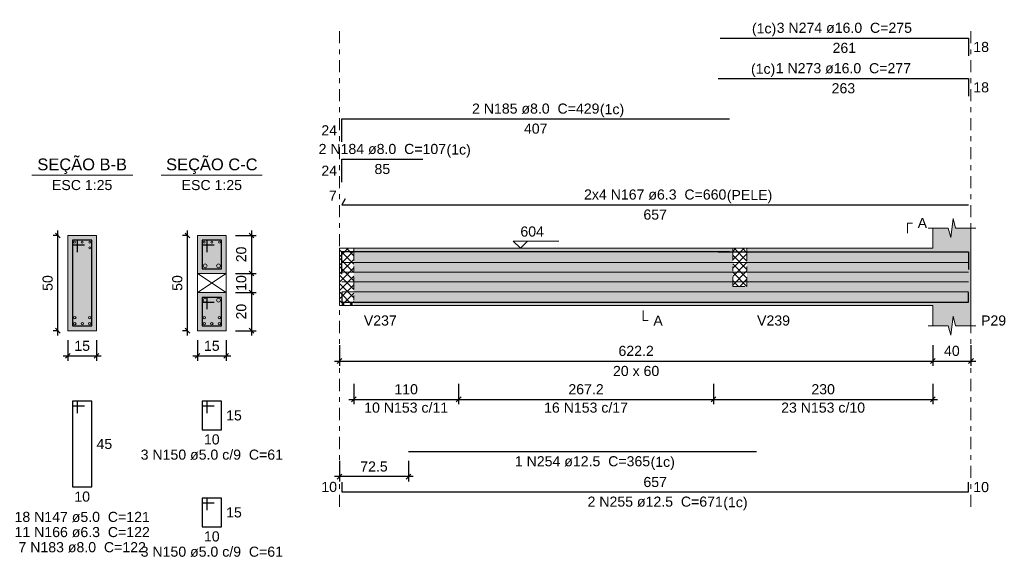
# Model space of a CAD drawing. Header units: millimetres. Extents: x 0 to 119, y 0 to 84.
# Tile 6 of 30: x 19 to 40, y 31 to 43. Entities that reach past the tile are written whole.
import ezdxf

# ---------------------------------------------------------------- set-up
doc = ezdxf.new("R2010")
doc.units = ezdxf.units.MM
doc.header["$MEASUREMENT"] = 0
doc.linetypes.add('DASHDOT', pattern=[2.54, 1.27, -0.635, 0, -0.635])
doc.linetypes.add('NULL', pattern=[0])
doc.layers.get('0').update_dxf_attribs({"lineweight": 18})
for name, color, linetype, lineweight in [('Descrição da armadura', 7, 'Continuous', 0), ('DT-Arm complementar', 5, 'Continuous', 5), ('DT-Barras na forma', 2, 'Continuous', 30), ('DT-Barras no corte', 5, 'Continuous', 5), ('DT-Barras rebatidas', 2, 'Continuous', 30), ('DT-Cotas', 9, 'Continuous', 5), ('DT-Forma', 5, 'Continuous', 5), ('DT-Hachura forma vigas', 254, 'Continuous', 5), ('DT-Hachura intersecção vigas', 9, 'Continuous', 5), ('DT-Hachura seção vigas', 254, 'Continuous', 5), ('DT-Pontilhado', 9, 'DASHDOT', 5), ('DT-Textos', 7, 'Continuous', 5), ('Textos armaduras', 7, 'Continuous', 0)]:
    doc.layers.add(name, color=color, linetype=linetype, lineweight=lineweight)
doc.styles.add('Arial', font='txt')
doc.dimstyles.new('UM_25.000000', dxfattribs={"dimtxt": 0.18, "dimasz": 0.1, "dimexe": 0.1, "dimexo": 0.2, "dimgap": 0, "dimtad": 1, "dimtih": 1, "dimtoh": 1, "dimdec": 1, "dimlfac": 25, "dimzin": 0, "dimdsep": 46, "dimtxsty": 'Standard', "dimcen": 0.09, "dimdle": 0.1, "dimadec": 1, "dimazin": 2, "dimtfac": 1, "dimtdec": 4, "dimtofl": 0, "dimtmove": 0, "dimatfit": 3, "dimfxl": 1, "dimtolj": 1, "dimarcsym": 0})
doc.dimstyles.new('UM_50.000000', dxfattribs={"dimtxt": 0.18, "dimasz": 0.1, "dimexe": 0.1, "dimexo": 0.2, "dimgap": 0, "dimtad": 1, "dimtih": 1, "dimtoh": 1, "dimdec": 1, "dimlfac": 50, "dimzin": 0, "dimdsep": 46, "dimtxsty": 'Standard', "dimcen": 0.09, "dimdle": 0.1, "dimadec": 1, "dimazin": 2, "dimtfac": 1, "dimtdec": 4, "dimtofl": 0, "dimtmove": 0, "dimatfit": 3, "dimfxl": 1, "dimtolj": 1, "dimarcsym": 0})

# ---------------------------------------------------------------- blocks, each defined once
blk = doc.blocks.new('_Oblique')
at = {"color": 0, "linetype": 'ByBlock', "lineweight": -2}
blk.add_line((-0.5, -0.5), (0.5, 0.5), dxfattribs=at)
blk = doc.blocks.new('*D176')
at = {"layer": 'Defpoints', "color": 0}
for p in [(20.006, 38.03), (20.218, 38.03), (20.218, 36.03)]:
    blk.add_point(p, dxfattribs=at)
at = {"layer": 'DT-Cotas', "color": 0, "lineweight": -2}
for p, q in [((20.018, 38.03), (19.906, 38.03)), ((20.006, 35.93), (20.006, 38.13)), ((20.018, 36.03), (19.906, 36.03))]:
    blk.add_line(p, q, dxfattribs=at)
at = {"layer": 'DT-Cotas', "color": 0, "lineweight": -2, "xscale": 0.1, "yscale": 0.1, "zscale": 0.1}
for p, rotation in [((20.006, 38.03), 90), ((20.006, 36.03), 270)]:
    blk.add_blockref('_Oblique', p, dxfattribs=dict(at, rotation=rotation))
at = {"layer": 'DT-Cotas', "color": 7, "insert": (19.794, 37.03), "char_height": 0.2118, "attachment_point": 5, "rotation": 90, "style": 'Arial'}
blk.add_mtext('\\A1;50', dxfattribs=at)
blk = doc.blocks.new('*D177')
at = {"layer": 'Defpoints', "color": 0}
for p in [(20.218, 36.03), (20.818, 36.03), (20.818, 35.501)]:
    blk.add_point(p, dxfattribs=at)
at = {"layer": 'DT-Cotas', "color": 0, "lineweight": -2}
for p, q in [((20.218, 35.83), (20.218, 35.401)), ((20.818, 35.83), (20.818, 35.401)), ((20.118, 35.501), (20.918, 35.501))]:
    blk.add_line(p, q, dxfattribs=at)
at = {"layer": 'DT-Cotas', "color": 0, "lineweight": -2, "xscale": 0.1, "yscale": 0.1, "zscale": 0.1, "rotation": 180}
blk.add_blockref('_Oblique', (20.218, 35.501), dxfattribs=at)
at = {"layer": 'DT-Cotas', "color": 0, "lineweight": -2, "xscale": 0.1, "yscale": 0.1, "zscale": 0.1}
blk.add_blockref('_Oblique', (20.818, 35.501), dxfattribs=at)
at = {"layer": 'DT-Cotas', "color": 7, "insert": (20.518, 35.712), "char_height": 0.2118, "attachment_point": 5, "rotation": 0.0057, "style": 'Arial'}
blk.add_mtext('\\A1;15', dxfattribs=at)
blk = doc.blocks.new('*D178')
at = {"layer": 'Defpoints', "color": 0}
for p in [(22.724, 38.03), (22.936, 38.03), (22.936, 36.03)]:
    blk.add_point(p, dxfattribs=at)
at = {"layer": 'DT-Cotas', "color": 0, "lineweight": -2}
for p, q in [((22.736, 38.03), (22.624, 38.03)), ((22.724, 35.93), (22.724, 38.13)), ((22.736, 36.03), (22.624, 36.03))]:
    blk.add_line(p, q, dxfattribs=at)
at = {"layer": 'DT-Cotas', "color": 0, "lineweight": -2, "xscale": 0.1, "yscale": 0.1, "zscale": 0.1}
for p, rotation in [((22.724, 38.03), 90), ((22.724, 36.03), 270)]:
    blk.add_blockref('_Oblique', p, dxfattribs=dict(at, rotation=rotation))
at = {"layer": 'DT-Cotas', "color": 7, "insert": (22.513, 37.03), "char_height": 0.2118, "attachment_point": 5, "rotation": 90, "style": 'Arial'}
blk.add_mtext('\\A1;50', dxfattribs=at)
blk = doc.blocks.new('*D179')
at = {"layer": 'Defpoints', "color": 0}
for p in [(22.936, 36.03), (23.536, 36.03), (23.536, 35.501)]:
    blk.add_point(p, dxfattribs=at)
at = {"layer": 'DT-Cotas', "color": 0, "lineweight": -2}
for p, q in [((22.936, 35.83), (22.936, 35.401)), ((23.536, 35.83), (23.536, 35.401)), ((22.836, 35.501), (23.636, 35.501))]:
    blk.add_line(p, q, dxfattribs=at)
at = {"layer": 'DT-Cotas', "color": 0, "lineweight": -2, "xscale": 0.1, "yscale": 0.1, "zscale": 0.1, "rotation": 180}
blk.add_blockref('_Oblique', (22.936, 35.501), dxfattribs=at)
at = {"layer": 'DT-Cotas', "color": 0, "lineweight": -2, "xscale": 0.1, "yscale": 0.1, "zscale": 0.1}
blk.add_blockref('_Oblique', (23.536, 35.501), dxfattribs=at)
at = {"layer": 'DT-Cotas', "color": 7, "insert": (23.236, 35.712), "char_height": 0.2118, "attachment_point": 5, "rotation": 0.0057, "style": 'Arial'}
blk.add_mtext('\\A1;15', dxfattribs=at)
blk = doc.blocks.new('*D180')
at = {"layer": 'Defpoints', "color": 0}
for p in [(23.536, 38.03), (23.536, 37.23), (24.066, 37.23)]:
    blk.add_point(p, dxfattribs=at)
at = {"layer": 'DT-Cotas', "color": 0, "lineweight": -2}
for p, q in [((23.736, 38.03), (24.166, 38.03)), ((24.066, 38.13), (24.066, 37.13)), ((23.736, 37.23), (24.166, 37.23))]:
    blk.add_line(p, q, dxfattribs=at)
at = {"layer": 'DT-Cotas', "color": 0, "lineweight": -2, "xscale": 0.1, "yscale": 0.1, "zscale": 0.1}
for p, rotation in [((24.066, 38.03), 90), ((24.066, 37.23), 270)]:
    blk.add_blockref('_Oblique', p, dxfattribs=dict(at, rotation=rotation))
at = {"layer": 'DT-Cotas', "color": 7, "insert": (23.854, 37.63), "char_height": 0.2118, "attachment_point": 5, "rotation": 90, "style": 'Arial'}
blk.add_mtext('\\A1;20', dxfattribs=at)
blk = doc.blocks.new('*D181')
at = {"layer": 'Defpoints', "color": 0}
for p in [(23.536, 37.23), (23.536, 36.83), (24.066, 36.83)]:
    blk.add_point(p, dxfattribs=at)
at = {"layer": 'DT-Cotas', "color": 0, "lineweight": -2}
for p, q in [((23.736, 37.23), (24.166, 37.23)), ((24.066, 37.33), (24.066, 36.73)), ((23.736, 36.83), (24.166, 36.83))]:
    blk.add_line(p, q, dxfattribs=at)
at = {"layer": 'DT-Cotas', "color": 0, "lineweight": -2, "xscale": 0.1, "yscale": 0.1, "zscale": 0.1}
for p, rotation in [((24.066, 37.23), 90), ((24.066, 36.83), 270)]:
    blk.add_blockref('_Oblique', p, dxfattribs=dict(at, rotation=rotation))
at = {"layer": 'DT-Cotas', "color": 7, "insert": (23.854, 37.03), "char_height": 0.2118, "attachment_point": 5, "rotation": 90, "style": 'Arial'}
blk.add_mtext('\\A1;10', dxfattribs=at)
blk = doc.blocks.new('*D182')
at = {"layer": 'Defpoints', "color": 0}
for p in [(23.536, 36.83), (23.536, 36.03), (24.066, 36.03)]:
    blk.add_point(p, dxfattribs=at)
at = {"layer": 'DT-Cotas', "color": 0, "lineweight": -2}
for p, q in [((23.736, 36.83), (24.166, 36.83)), ((24.066, 36.93), (24.066, 35.93)), ((23.736, 36.03), (24.166, 36.03))]:
    blk.add_line(p, q, dxfattribs=at)
at = {"layer": 'DT-Cotas', "color": 0, "lineweight": -2, "xscale": 0.1, "yscale": 0.1, "zscale": 0.1}
for p, rotation in [((24.066, 36.83), 90), ((24.066, 36.03), 270)]:
    blk.add_blockref('_Oblique', p, dxfattribs=dict(at, rotation=rotation))
at = {"layer": 'DT-Cotas', "color": 7, "insert": (23.854, 36.43), "char_height": 0.2118, "attachment_point": 5, "rotation": 90, "style": 'Arial'}
blk.add_mtext('\\A1;20', dxfattribs=at)
blk = doc.blocks.new('*D190')
at = {"layer": 'Defpoints', "color": 0}
for p in [(25.912, 35.924), (38.356, 35.924), (38.356, 35.394)]:
    blk.add_point(p, dxfattribs=at)
at = {"layer": 'DT-Cotas', "color": 0, "lineweight": -2}
for p, q in [((25.912, 35.724), (25.912, 35.294)), ((38.356, 35.724), (38.356, 35.294)), ((25.812, 35.394), (38.456, 35.394))]:
    blk.add_line(p, q, dxfattribs=at)
at = {"layer": 'DT-Cotas', "color": 0, "lineweight": -2, "xscale": 0.1, "yscale": 0.1, "zscale": 0.1, "rotation": 180}
blk.add_blockref('_Oblique', (25.912, 35.394), dxfattribs=at)
at = {"layer": 'DT-Cotas', "color": 0, "lineweight": -2, "xscale": 0.1, "yscale": 0.1, "zscale": 0.1}
blk.add_blockref('_Oblique', (38.356, 35.394), dxfattribs=at)
at = {"layer": 'DT-Cotas', "color": 7, "insert": (32.134, 35.606), "char_height": 0.2118, "attachment_point": 5, "rotation": 0.0057, "style": 'Arial'}
blk.add_mtext('\\A1;622.2', dxfattribs=at)
blk = doc.blocks.new('*D191')
at = {"layer": 'Defpoints', "color": 0}
for p in [(38.356, 35.924), (39.156, 35.924), (39.156, 35.394)]:
    blk.add_point(p, dxfattribs=at)
at = {"layer": 'DT-Cotas', "color": 0, "lineweight": -2}
for p, q in [((38.356, 35.724), (38.356, 35.294)), ((39.156, 35.724), (39.156, 35.294)), ((38.256, 35.394), (39.256, 35.394))]:
    blk.add_line(p, q, dxfattribs=at)
at = {"layer": 'DT-Cotas', "color": 0, "lineweight": -2, "xscale": 0.1, "yscale": 0.1, "zscale": 0.1, "rotation": 180}
blk.add_blockref('_Oblique', (38.356, 35.394), dxfattribs=at)
at = {"layer": 'DT-Cotas', "color": 0, "lineweight": -2, "xscale": 0.1, "yscale": 0.1, "zscale": 0.1}
blk.add_blockref('_Oblique', (39.156, 35.394), dxfattribs=at)
at = {"layer": 'DT-Cotas', "color": 7, "insert": (38.756, 35.606), "char_height": 0.2118, "attachment_point": 5, "rotation": 0.0057, "style": 'Arial'}
blk.add_mtext('\\A1;40', dxfattribs=at)
blk = doc.blocks.new('*D192')
at = {"layer": 'Defpoints', "color": 0}
for p in [(25.912, 33.497), (27.362, 33.497), (25.912, 32.968)]:
    blk.add_point(p, dxfattribs=at)
at = {"layer": 'DT-Cotas', "color": 0, "lineweight": -2}
for p, q in [((25.912, 33.297), (25.912, 32.868)), ((27.362, 33.297), (27.362, 32.868)), ((27.462, 32.968), (25.812, 32.968))]:
    blk.add_line(p, q, dxfattribs=at)
at = {"layer": 'DT-Cotas', "color": 0, "lineweight": -2, "xscale": 0.1, "yscale": 0.1, "zscale": 0.1, "rotation": 180}
blk.add_blockref('_Oblique', (25.912, 32.968), dxfattribs=at)
at = {"layer": 'DT-Cotas', "color": 0, "lineweight": -2, "xscale": 0.1, "yscale": 0.1, "zscale": 0.1}
blk.add_blockref('_Oblique', (27.362, 32.968), dxfattribs=at)
at = {"layer": 'DT-Cotas', "color": 7, "insert": (26.637, 33.18), "char_height": 0.2118, "attachment_point": 5, "rotation": 0.0057, "style": 'Arial'}
blk.add_mtext('\\A1;72.5', dxfattribs=at)
blk = doc.blocks.new('*D195')
at = {"layer": 'Defpoints', "color": 0}
for p in [(26.212, 35.119), (28.412, 35.119), (28.412, 34.59)]:
    blk.add_point(p, dxfattribs=at)
at = {"layer": 'DT-Cotas', "color": 0, "lineweight": -2}
for p, q in [((26.212, 34.919), (26.212, 34.49)), ((28.412, 34.919), (28.412, 34.49)), ((26.112, 34.59), (28.512, 34.59))]:
    blk.add_line(p, q, dxfattribs=at)
at = {"layer": 'DT-Cotas', "color": 0, "lineweight": -2, "xscale": 0.1, "yscale": 0.1, "zscale": 0.1, "rotation": 180}
blk.add_blockref('_Oblique', (26.212, 34.59), dxfattribs=at)
at = {"layer": 'DT-Cotas', "color": 0, "lineweight": -2, "xscale": 0.1, "yscale": 0.1, "zscale": 0.1}
blk.add_blockref('_Oblique', (28.412, 34.59), dxfattribs=at)
at = {"layer": 'DT-Cotas', "color": 7, "insert": (27.312, 34.801), "char_height": 0.2118, "attachment_point": 5, "rotation": 0.0057, "style": 'Arial'}
blk.add_mtext('\\A1;110', dxfattribs=at)
blk = doc.blocks.new('*D196')
at = {"layer": 'Defpoints', "color": 0}
for p in [(33.756, 35.119), (38.356, 35.119), (38.356, 34.59)]:
    blk.add_point(p, dxfattribs=at)
at = {"layer": 'DT-Cotas', "color": 0, "lineweight": -2}
for p, q in [((33.756, 34.919), (33.756, 34.49)), ((38.356, 34.919), (38.356, 34.49)), ((33.656, 34.59), (38.456, 34.59))]:
    blk.add_line(p, q, dxfattribs=at)
at = {"layer": 'DT-Cotas', "color": 0, "lineweight": -2, "xscale": 0.1, "yscale": 0.1, "zscale": 0.1, "rotation": 180}
blk.add_blockref('_Oblique', (33.756, 34.59), dxfattribs=at)
at = {"layer": 'DT-Cotas', "color": 0, "lineweight": -2, "xscale": 0.1, "yscale": 0.1, "zscale": 0.1}
blk.add_blockref('_Oblique', (38.356, 34.59), dxfattribs=at)
at = {"layer": 'DT-Cotas', "color": 7, "insert": (36.056, 34.801), "char_height": 0.2118, "attachment_point": 5, "rotation": 0.0057, "style": 'Arial'}
blk.add_mtext('\\A1;230', dxfattribs=at)
blk = doc.blocks.new('*D197')
at = {"layer": 'Defpoints', "color": 0}
for p in [(28.412, 35.119), (33.756, 35.119), (33.756, 34.59)]:
    blk.add_point(p, dxfattribs=at)
at = {"layer": 'DT-Cotas', "color": 0, "lineweight": -2}
for p, q in [((28.412, 34.919), (28.412, 34.49)), ((33.756, 34.919), (33.756, 34.49)), ((28.312, 34.59), (33.856, 34.59))]:
    blk.add_line(p, q, dxfattribs=at)
at = {"layer": 'DT-Cotas', "color": 0, "lineweight": -2, "xscale": 0.1, "yscale": 0.1, "zscale": 0.1, "rotation": 180}
blk.add_blockref('_Oblique', (28.412, 34.59), dxfattribs=at)
at = {"layer": 'DT-Cotas', "color": 0, "lineweight": -2, "xscale": 0.1, "yscale": 0.1, "zscale": 0.1}
blk.add_blockref('_Oblique', (33.756, 34.59), dxfattribs=at)
at = {"layer": 'DT-Cotas', "color": 7, "insert": (31.084, 34.801), "char_height": 0.2118, "attachment_point": 5, "rotation": 0.0057, "style": 'Arial'}
blk.add_mtext('\\A1;267.2', dxfattribs=at)

msp = doc.modelspace()

# ---------------------------------------------------------------- hatches: boundary and pattern name
at = {"layer": 'DT-Hachura forma vigas', "linetype": 'Continuous'}
msp.add_hatch(color=254, dxfattribs=at).paths.add_polyline_path([(34.459, 36.9594), (34.159, 36.9594), (34.159, 37.7594), (26.2122, 37.7594), (26.2122, 36.5594), (34.159, 36.5594), (34.459, 36.5594), (38.3556, 36.5594), (38.3556, 36.1358), (38.6806, 36.1358), (38.7306, 35.9358), (38.7806, 36.3358), (38.8306, 36.1358), (39.1556, 36.1358), (39.1556, 36.5594), (39.1556, 37.7594), (39.1556, 38.183), (38.8306, 38.183), (38.7806, 38.383), (38.7306, 37.983), (38.6806, 38.183), (38.3556, 38.183), (38.3556, 37.7594), (34.459, 37.7594), (34.459, 36.9594)])
at = {"layer": 'DT-Hachura intersecção vigas', "linetype": 'Continuous'}
h = msp.add_hatch(dxfattribs=at)
h.set_pattern_fill('ANSI37', color=9, style=0)
h.paths.add_polyline_path([(25.9122, 36.5594), (26.2122, 36.5594), (26.2122, 37.7594), (25.9122, 37.7594), (25.9122, 36.5594)])
h = msp.add_hatch(dxfattribs=at)
h.set_pattern_fill('ANSI37', color=9, style=0)
h.paths.add_polyline_path([(34.159, 36.9594), (34.459, 36.9594), (34.459, 37.7594), (34.159, 37.7594), (34.159, 36.9594)])
at = {"layer": 'DT-Hachura seção vigas', "linetype": 'Continuous'}
msp.add_hatch(color=254, dxfattribs=at).paths.add_polyline_path([(20.2179, 36.0301), (20.2179, 36.0301), (20.8179, 36.0301), (20.8179, 38.0301), (20.2179, 38.0301), (20.2179, 36.0301)])
h = msp.add_hatch(color=254, dxfattribs=at)
h.paths.add_polyline_path([(22.9361, 36.0301), (22.9361, 36.0301), (23.5361, 36.0301), (23.5361, 38.0301), (22.9361, 38.0301), (22.9361, 36.0301)])
h.paths.add_polyline_path([(23.5361, 37.2301), (22.9361, 37.2301), (22.9361, 36.8301), (23.5361, 36.8301), (23.5361, 37.2301)], flags=0)

# ---------------------------------------------------------------- linework, layer by layer
at = {"layer": 'DT-Arm complementar'}
for p, q in [((25.9622, 37.4628), (39.1056, 37.4628)), ((25.9622, 37.2582), (39.1056, 37.2582)), ((25.9622, 37.0536), (39.1056, 37.0536)), ((25.9622, 36.849), (39.1056, 36.849))]:
    msp.add_line(p, q, dxfattribs=at)
at = {"layer": 'DT-Barras na forma'}
for p, q in [((20.4179, 37.9301), (20.3179, 37.9301)), ((20.3179, 37.9301), (20.3179, 36.1301)), ((20.7179, 37.9301), (20.3179, 37.9301)), ((20.3179, 37.9301), (20.3179, 37.8301)), ((20.3179, 37.8301), (20.5679, 37.8301)), ((20.4179, 37.6801), (20.4179, 37.9301)), ((20.7179, 36.1301), (20.7179, 37.9301)), ((20.3179, 36.1301), (20.7179, 36.1301))]:
    msp.add_line(p, q, dxfattribs=at)
for points in [[(23.1361, 37.6801), (23.1361, 37.9301), (23.0361, 37.9301), (23.0361, 37.3301), (23.4361, 37.3301), (23.4361, 37.9301), (23.0361, 37.9301), (23.0361, 37.8301), (23.2861, 37.8301)], [(25.9622, 37.2136), (25.9622, 37.6914), (27.6622, 37.6914)], [(25.9622, 37.2136), (25.9622, 37.6914), (34.0956, 37.6914)], [(33.8556, 37.6834), (39.1056, 37.6834), (39.1056, 37.3154)], [(33.8956, 37.6834), (39.1056, 37.6834), (39.1056, 37.3154)], [(25.9622, 36.8319), (25.9622, 36.6319), (39.1056, 36.6319), (39.1056, 36.8319)], [(23.1361, 36.4801), (23.1361, 36.7301), (23.0361, 36.7301), (23.0361, 36.1301), (23.4361, 36.1301), (23.4361, 36.7301), (23.0361, 36.7301), (23.0361, 36.6301), (23.2861, 36.6301)], [(27.3622, 36.6319), (34.6556, 36.6319)]]:
    msp.add_lwpolyline(points, dxfattribs=at)
at = {"layer": 'DT-Barras no corte'}
for centre, radius in [((20.3579, 37.8901), 0.02), ((20.5179, 37.8901), 0.02), ((20.6779, 37.8901), 0.02), ((20.6779, 37.7701), 0.02), ((23.0761, 37.8901), 0.02), ((23.2361, 37.8901), 0.02), ((23.3961, 37.8901), 0.02), ((23.0961, 37.3901), 0.04), ((23.3761, 37.3901), 0.04), ((23.0961, 36.6701), 0.04), ((23.3761, 36.6701), 0.04), ((20.3629, 36.3051), 0.025), ((20.3629, 36.1751), 0.025), ((20.5179, 36.1751), 0.025), ((20.6729, 36.3051), 0.025), ((20.6729, 36.1751), 0.025), ((23.0811, 36.3051), 0.025), ((23.0811, 36.1751), 0.025), ((23.2361, 36.1751), 0.025), ((23.3911, 36.3051), 0.025), ((23.3911, 36.1751), 0.025)]:
    msp.add_circle(centre, radius, dxfattribs=at)
at = {"layer": 'DT-Barras rebatidas'}
for points in [[(33.8956, 42.1674), (39.1056, 42.1674), (39.1056, 41.7994)], [(33.8556, 41.3202), (39.1056, 41.3202), (39.1056, 40.9522)], [(25.9622, 39.9952), (25.9622, 40.473), (34.0956, 40.473)], [(25.9622, 39.148), (25.9622, 39.6258), (27.6622, 39.6258)], [(26.0347, 38.7956), (25.9622, 38.6701), (39.1056, 38.6701)], [(20.4179, 34.3034), (20.4179, 34.5534), (20.3179, 34.5534), (20.3179, 32.7534), (20.7179, 32.7534), (20.7179, 34.5534), (20.3179, 34.5534), (20.3179, 34.4534), (20.5679, 34.4534)], [(23.1361, 34.3034), (23.1361, 34.5534), (23.0361, 34.5534), (23.0361, 33.9534), (23.4361, 33.9534), (23.4361, 34.5534), (23.0361, 34.5534), (23.0361, 34.4534), (23.2861, 34.4534)], [(27.3622, 33.4972), (34.6556, 33.4972)], [(25.9622, 32.85), (25.9622, 32.65), (39.1056, 32.65), (39.1056, 32.85)], [(23.1361, 32.268), (23.1361, 32.518), (23.0361, 32.518), (23.0361, 31.918), (23.4361, 31.918), (23.4361, 32.518), (23.0361, 32.518), (23.0361, 32.418), (23.2861, 32.418)]]:
    msp.add_lwpolyline(points, dxfattribs=at)
at = {"layer": 'DT-Forma'}
for p, q in [((38.7306, 37.983), (38.7806, 38.383)), ((38.7806, 38.383), (38.8306, 38.183)), ((20.8179, 38.0301), (20.2179, 38.0301)), ((20.2179, 38.0301), (20.2179, 36.0301)), ((20.8179, 36.0301), (20.8179, 38.0301)), ((23.5361, 38.0301), (22.9361, 38.0301)), ((22.9361, 38.0301), (22.9361, 36.0301)), ((23.5361, 36.0301), (23.5361, 38.0301)), ((38.2556, 38.183), (38.6806, 38.183)), ((38.3556, 37.7594), (38.3556, 38.183)), ((38.6806, 38.183), (38.7306, 37.983)), ((38.8306, 38.183), (39.2556, 38.183)), ((39.1556, 38.183), (39.1556, 37.7594)), ((25.9122, 37.7594), (26.2122, 37.7594)), ((26.2122, 37.7594), (34.159, 37.7594)), ((34.159, 37.7594), (34.459, 37.7594)), ((34.459, 37.7594), (38.3556, 37.7594)), ((22.9361, 37.2301), (23.5361, 37.2301)), ((22.9361, 37.2301), (23.5361, 36.8301)), ((22.9361, 36.8301), (23.5361, 37.2301)), ((22.9361, 36.8301), (23.5361, 36.8301)), ((25.9122, 36.5594), (26.2122, 36.5594)), ((26.2122, 36.5594), (34.159, 36.5594)), ((34.159, 36.5594), (34.459, 36.5594)), ((34.459, 36.5594), (38.3556, 36.5594)), ((38.3556, 36.5594), (38.3556, 36.1358)), ((39.1556, 36.1358), (39.1556, 36.5594)), ((38.2556, 36.1358), (38.6806, 36.1358)), ((38.6806, 36.1358), (38.7306, 35.9358)), ((38.7306, 35.9358), (38.7806, 36.3358)), ((38.7806, 36.3358), (38.8306, 36.1358)), ((38.8306, 36.1358), (39.2556, 36.1358)), ((20.2179, 36.0301), (20.8179, 36.0301)), ((22.9361, 36.0301), (23.5361, 36.0301))]:
    msp.add_line(p, q, dxfattribs=at)
at = {"layer": 'DT-Forma', "linetype": 'Continuous'}
for p, q in [((25.9122, 36.5594), (25.9122, 37.7594)), ((39.1556, 37.7594), (39.1556, 36.5594))]:
    msp.add_line(p, q, dxfattribs=at)
at = {"layer": 'DT-Pontilhado', "ltscale": 0.2}
for p, q in [((25.9122, 32.3323), (25.9122, 42.3792)), ((25.9122, 32.3323), (25.9122, 42.3792)), ((39.1556, 32.3323), (39.1556, 42.3792)), ((26.2122, 37.7594), (26.2122, 36.5594)), ((34.159, 37.7594), (34.159, 36.9594)), ((34.459, 37.7594), (34.459, 36.9594)), ((34.159, 36.9594), (34.459, 36.9594))]:
    msp.add_line(p, q, dxfattribs=at)
at = {"layer": 'DT-Textos'}
for p, q in [((19.4589, 39.295), (21.5769, 39.295)), ((22.1771, 39.295), (24.2951, 39.295))]:
    msp.add_line(p, q, dxfattribs=at)
for points in [[(37.8261, 38.0771), (37.8261, 38.2889), (37.932, 38.2889)], [(29.8552, 37.9076), (29.707, 37.7594), (29.5587, 37.9076), (30.5118, 37.9076)], [(32.2839, 36.4535), (32.2839, 36.2417), (32.3898, 36.2417)]]:
    msp.add_lwpolyline(points, dxfattribs=at)

# ---------------------------------------------------------------- texts
at = {"layer": 'Descrição da armadura', "linetype": 'NULL', "char_height": 0.2118, "attachment_point": 8, "line_spacing_factor": 0.9, "style": 'Arial'}
for s, insert, width in [('3 N274 ø16.0  C=275', (36.5004, 42.2737), 5.562109), ('1 N273 ø16.0  C=277', (36.4804, 41.4257), 5.562109), ('2 N185 ø8.0  C=429', (30.0294, 40.5787), 5.239541), ('2 N184 ø8.0  C=107', (26.8124, 39.7317), 5.239541), ('2x4 N167 ø6.3  C=660', (32.5344, 38.7757), 5.852109), ('10 N153 c/11', (27.3122, 34.3079), 3.450264), ('16 N153 c/17', (31.0839, 34.3079), 3.450264), ('23 N153 c/10', (36.0556, 34.3079), 3.450264), ('3 N150 ø5.0 c/9  C=61', (23.2364, 33.3184), 5.851826), ('1 N254 ø12.5  C=365', (31.0094, 33.1797), 5.562109), ('2 N255 ø12.5  C=671', (32.5344, 32.3327), 5.562109), ('18 N147 ø5.0  C=121', (20.5174, 32.0124), 5.562109), ('11 N166 ø6.3  C=122', (20.5174, 31.6944), 5.562109), ('7 N183 ø8.0  C=122', (20.5174, 31.3764), 5.239541), ('3 N150 ø5.0 c/9  C=61', (23.2364, 31.2824), 5.851826)]:
    msp.add_mtext(s, dxfattribs=dict(at, insert=insert, width=width))
at = {"layer": 'DT-Textos', "linetype": 'NULL', "line_spacing_factor": 0.798, "style": 'Arial'}
for s, insert, char_height, width, attachment_point in [('(1c)', (35.0724, 42.2038), 0.2118, 0.998857, 9), ('(1c)', (35.0524, 41.3558), 0.2118, 0.998857, 9), ('(1c)', (31.3744, 40.5088), 0.2118, 0.998857, 7), ('(1c)', (28.1574, 39.6618), 0.2118, 0.998857, 7), ('SEÇÃO B-B', (20.5174, 39.3195), 0.2471, 3.812061, 8), ('SEÇÃO C-C', (23.2364, 39.3195), 0.2471, 3.889307, 8), ('ESC 1:25', (20.5174, 38.9774), 0.2118, 2.482559, 8), ('ESC 1:25', (23.2364, 38.9774), 0.2118, 2.482559, 8), ('(PELE)', (34.0364, 38.7058), 0.2118, 1.869424, 7), ('A', (38.0384, 38.1827), 0.2118, 0.386855, 7), ('604', (29.7074, 38.0027), 0.2118, 0.967705, 7), ('V237', (26.4244, 36.1357), 0.2118, 1.354561, 7), ('A', (32.4954, 36.1357), 0.2118, 0.386855, 7), ('V239', (34.6704, 36.1357), 0.2118, 1.354561, 7), ('P29', (39.3674, 36.1357), 0.2118, 1.031992, 7), ('20 x 60', (32.1344, 35.0767), 0.2118, 1.902559, 8), ('(1c)', (32.4374, 33.1098), 0.2118, 0.998857, 7), ('(1c)', (33.9624, 32.2628), 0.2118, 0.998857, 7)]:
    msp.add_mtext(s, dxfattribs=dict(at, insert=insert, char_height=char_height, width=width, attachment_point=attachment_point))
at = {"layer": 'Textos armaduras', "linetype": 'NULL', "char_height": 0.2118, "line_spacing_factor": 0.9, "style": 'Arial'}
for s, insert, width, attachment_point in [('261', (36.5006, 42.0701), 1.367705, 2), ('18', (39.2056, 42.0893), 1.045137, 1), ('263', (36.4806, 41.2229), 1.367705, 2), ('18', (39.2056, 41.2421), 1.045137, 1), ('24', (25.8622, 40.1282), 1.045137, 9), ('407', (30.0289, 40.3757), 1.367705, 2), ('24', (25.8622, 39.281), 1.045137, 9), ('85', (26.8122, 39.5285), 1.045137, 2), ('7', (25.8556, 38.756), 0.722568, 9), ('657', (32.5339, 38.5728), 1.367705, 2), ('15', (23.5361, 34.3593), 1.045137, 1), ('45', (20.8179, 33.7593), 1.045137, 1), ('10', (23.2361, 33.8561), 1.045137, 2), ('10', (25.8622, 32.6441), 1.045137, 9), ('657', (32.5339, 32.7473), 1.367705, 8), ('10', (39.2056, 32.8559), 1.045137, 1), ('10', (20.5179, 32.6561), 1.045137, 2), ('15', (23.5361, 32.3239), 1.045137, 1), ('10', (23.2361, 31.8207), 1.045137, 2)]:
    msp.add_mtext(s, dxfattribs=dict(at, insert=insert, width=width, attachment_point=attachment_point))

# ---------------------------------------------------------------- dimensions: what is measured, and where the dimension line sits
at = {"layer": 'DT-Cotas'}
for base, p1, p2, angle, dimstyle, override, picture, middle, dimtype, turn in [((20.0061, 38.0301), (20.2179, 36.0301), (20.2179, 38.0301), 90, 'UM_25.000000', {"dimtxt": 0.2118, "dimasz": 0.1, "dimexe": 0.1, "dimexo": 0.2, "dimtad": 1, "dimtih": 0, "dimtoh": 0, "dimdec": 1, "dimlfac": 25, "dimzin": 8, "dimtxsty": 'Arial', "dimblk": 'Oblique', "dimblk1": 'Oblique', "dimblk2": 'Oblique', "dimsah": 1, "dimdle": 0.1, "dimse1": 0, "dimse2": 0, "dimclrt": 7, "dimadec": 1, "dimazin": 3, "dimtmove": 2, "dimldrblk": 'Oblique'}, '*D176', (19.7943, 37.0301), 160, 90), ((22.7243, 38.0301), (22.9361, 36.0301), (22.9361, 38.0301), 90, 'UM_25.000000', {"dimtxt": 0.2118, "dimasz": 0.1, "dimexe": 0.1, "dimexo": 0.2, "dimtad": 1, "dimtih": 0, "dimtoh": 0, "dimdec": 1, "dimlfac": 25, "dimzin": 8, "dimtxsty": 'Arial', "dimblk": 'Oblique', "dimblk1": 'Oblique', "dimblk2": 'Oblique', "dimsah": 1, "dimdle": 0.1, "dimse1": 0, "dimse2": 0, "dimclrt": 7, "dimadec": 1, "dimazin": 3, "dimtmove": 2, "dimldrblk": 'Oblique'}, '*D178', (22.5125, 37.0301), 160, 90), ((24.0656, 37.2301), (23.5361, 38.0301), (23.5361, 37.2301), 90, 'UM_25.000000', {"dimtxt": 0.2118, "dimasz": 0.1, "dimexe": 0.1, "dimexo": 0.2, "dimtad": 1, "dimtih": 0, "dimtoh": 0, "dimdec": 1, "dimlfac": 25, "dimzin": 8, "dimtxsty": 'Arial', "dimblk": 'Oblique', "dimblk1": 'Oblique', "dimblk2": 'Oblique', "dimsah": 1, "dimdle": 0.1, "dimse1": 0, "dimse2": 0, "dimclrt": 7, "dimadec": 1, "dimazin": 3, "dimtmove": 2, "dimldrblk": 'Oblique'}, '*D180', (23.8538, 37.6301), 160, 90), ((24.0656, 36.8301), (23.5361, 37.2301), (23.5361, 36.8301), 90, 'UM_25.000000', {"dimtxt": 0.2118, "dimasz": 0.1, "dimexe": 0.1, "dimexo": 0.2, "dimtad": 1, "dimtih": 0, "dimtoh": 0, "dimdec": 1, "dimlfac": 25, "dimzin": 8, "dimtxsty": 'Arial', "dimblk": 'Oblique', "dimblk1": 'Oblique', "dimblk2": 'Oblique', "dimsah": 1, "dimdle": 0.1, "dimse1": 0, "dimse2": 0, "dimclrt": 7, "dimadec": 1, "dimazin": 3, "dimtmove": 2, "dimldrblk": 'Oblique'}, '*D181', (23.8538, 37.0301), 160, 90), ((24.0656, 36.0301), (23.5361, 36.8301), (23.5361, 36.0301), 90, 'UM_25.000000', {"dimtxt": 0.2118, "dimasz": 0.1, "dimexe": 0.1, "dimexo": 0.2, "dimtad": 1, "dimtih": 0, "dimtoh": 0, "dimdec": 1, "dimlfac": 25, "dimzin": 8, "dimtxsty": 'Arial', "dimblk": 'Oblique', "dimblk1": 'Oblique', "dimblk2": 'Oblique', "dimsah": 1, "dimdle": 0.1, "dimse1": 0, "dimse2": 0, "dimclrt": 7, "dimadec": 1, "dimazin": 3, "dimtmove": 2, "dimldrblk": 'Oblique'}, '*D182', (23.8538, 36.4301), 160, 90), ((25.9122, 32.9677), (27.3622, 33.4972), (25.9122, 33.4972), 180, 'UM_50.000000', {"dimtxt": 0.2118, "dimasz": 0.1, "dimexe": 0.1, "dimexo": 0.2, "dimtad": 1, "dimtih": 0, "dimtoh": 0, "dimdec": 1, "dimlfac": 50, "dimzin": 8, "dimtxsty": 'Arial', "dimblk": 'Oblique', "dimblk1": 'Oblique', "dimblk2": 'Oblique', "dimsah": 1, "dimdle": 0.1, "dimse1": 0, "dimse2": 0, "dimclrt": 7, "dimadec": 1, "dimazin": 3, "dimtmove": 2, "dimldrblk": 'Oblique'}, '*D192', (26.6372, 33.1795), 161, 0.00573)]:
    dim = msp.add_linear_dim(base=base, p1=p1, p2=p2, angle=angle, dimstyle=dimstyle, override=override, dxfattribs=at)
    dim.commit()
    dim.dimension.update_dxf_attribs({"geometry": picture, "text_midpoint": middle, "dimtype": dimtype, "text_rotation": turn})
for base, p1, p2, dimstyle, override, picture, middle in [((20.8179, 35.5006), (20.2179, 36.0301), (20.8179, 36.0301), 'UM_25.000000', {"dimtxt": 0.2118, "dimasz": 0.1, "dimexe": 0.1, "dimexo": 0.2, "dimtad": 1, "dimtih": 0, "dimtoh": 0, "dimdec": 1, "dimlfac": 25, "dimzin": 8, "dimtxsty": 'Arial', "dimblk": 'Oblique', "dimblk1": 'Oblique', "dimblk2": 'Oblique', "dimsah": 1, "dimdle": 0.1, "dimse1": 0, "dimse2": 0, "dimclrt": 7, "dimadec": 1, "dimazin": 3, "dimtmove": 2, "dimldrblk": 'Oblique'}, '*D177', (20.5179, 35.7124)), ((23.5361, 35.5006), (22.9361, 36.0301), (23.5361, 36.0301), 'UM_25.000000', {"dimtxt": 0.2118, "dimasz": 0.1, "dimexe": 0.1, "dimexo": 0.2, "dimtad": 1, "dimtih": 0, "dimtoh": 0, "dimdec": 1, "dimlfac": 25, "dimzin": 8, "dimtxsty": 'Arial', "dimblk": 'Oblique', "dimblk1": 'Oblique', "dimblk2": 'Oblique', "dimsah": 1, "dimdle": 0.1, "dimse1": 0, "dimse2": 0, "dimclrt": 7, "dimadec": 1, "dimazin": 3, "dimtmove": 2, "dimldrblk": 'Oblique'}, '*D179', (23.2361, 35.7124)), ((38.3556, 35.3945), (25.9122, 35.924), (38.3556, 35.924), 'UM_50.000000', {"dimtxt": 0.2118, "dimasz": 0.1, "dimexe": 0.1, "dimexo": 0.2, "dimtad": 1, "dimtih": 0, "dimtoh": 0, "dimdec": 1, "dimlfac": 50, "dimzin": 8, "dimtxsty": 'Arial', "dimblk": 'Oblique', "dimblk1": 'Oblique', "dimblk2": 'Oblique', "dimsah": 1, "dimdle": 0.1, "dimse1": 0, "dimse2": 0, "dimclrt": 7, "dimadec": 1, "dimazin": 3, "dimtmove": 2, "dimldrblk": 'Oblique'}, '*D190', (32.1339, 35.6063)), ((39.1556, 35.3945), (38.3556, 35.924), (39.1556, 35.924), 'UM_50.000000', {"dimtxt": 0.2118, "dimasz": 0.1, "dimexe": 0.1, "dimexo": 0.2, "dimtad": 1, "dimtih": 0, "dimtoh": 0, "dimdec": 1, "dimlfac": 50, "dimzin": 8, "dimtxsty": 'Arial', "dimblk": 'Oblique', "dimblk1": 'Oblique', "dimblk2": 'Oblique', "dimsah": 1, "dimdle": 0.1, "dimse1": 0, "dimse2": 0, "dimclrt": 7, "dimadec": 1, "dimazin": 3, "dimtmove": 2, "dimldrblk": 'Oblique'}, '*D191', (38.7556, 35.6063)), ((28.4122, 34.5896), (26.2122, 35.1191), (28.4122, 35.1191), 'UM_50.000000', {"dimtxt": 0.2118, "dimasz": 0.1, "dimexe": 0.1, "dimexo": 0.2, "dimtad": 1, "dimtih": 0, "dimtoh": 0, "dimdec": 1, "dimlfac": 50, "dimzin": 8, "dimtxsty": 'Arial', "dimblk": 'Oblique', "dimblk1": 'Oblique', "dimblk2": 'Oblique', "dimsah": 1, "dimdle": 0.1, "dimse1": 0, "dimse2": 0, "dimclrt": 7, "dimadec": 1, "dimazin": 3, "dimtmove": 2, "dimldrblk": 'Oblique'}, '*D195', (27.3122, 34.8014)), ((33.7556, 34.5896), (28.4122, 35.1191), (33.7556, 35.1191), 'UM_50.000000', {"dimtxt": 0.2118, "dimasz": 0.1, "dimexe": 0.1, "dimexo": 0.2, "dimtad": 1, "dimtih": 0, "dimtoh": 0, "dimdec": 1, "dimlfac": 50, "dimzin": 8, "dimtxsty": 'Arial', "dimblk": 'Oblique', "dimblk1": 'Oblique', "dimblk2": 'Oblique', "dimsah": 1, "dimdle": 0.1, "dimse1": 0, "dimse2": 0, "dimclrt": 7, "dimadec": 1, "dimazin": 3, "dimtmove": 2, "dimldrblk": 'Oblique'}, '*D197', (31.0839, 34.8014)), ((38.3556, 34.5896), (33.7556, 35.1191), (38.3556, 35.1191), 'UM_50.000000', {"dimtxt": 0.2118, "dimasz": 0.1, "dimexe": 0.1, "dimexo": 0.2, "dimtad": 1, "dimtih": 0, "dimtoh": 0, "dimdec": 1, "dimlfac": 50, "dimzin": 8, "dimtxsty": 'Arial', "dimblk": 'Oblique', "dimblk1": 'Oblique', "dimblk2": 'Oblique', "dimsah": 1, "dimdle": 0.1, "dimse1": 0, "dimse2": 0, "dimclrt": 7, "dimadec": 1, "dimazin": 3, "dimtmove": 2, "dimldrblk": 'Oblique'}, '*D196', (36.0556, 34.8014))]:
    dim = msp.add_linear_dim(base=base, p1=p1, p2=p2, dimstyle=dimstyle, override=override, dxfattribs=at)
    dim.commit()
    dim.dimension.update_dxf_attribs({"geometry": picture, "text_midpoint": middle, "dimtype": 160, "text_rotation": 0.00573})

doc.saveas('drawing.dxf')
